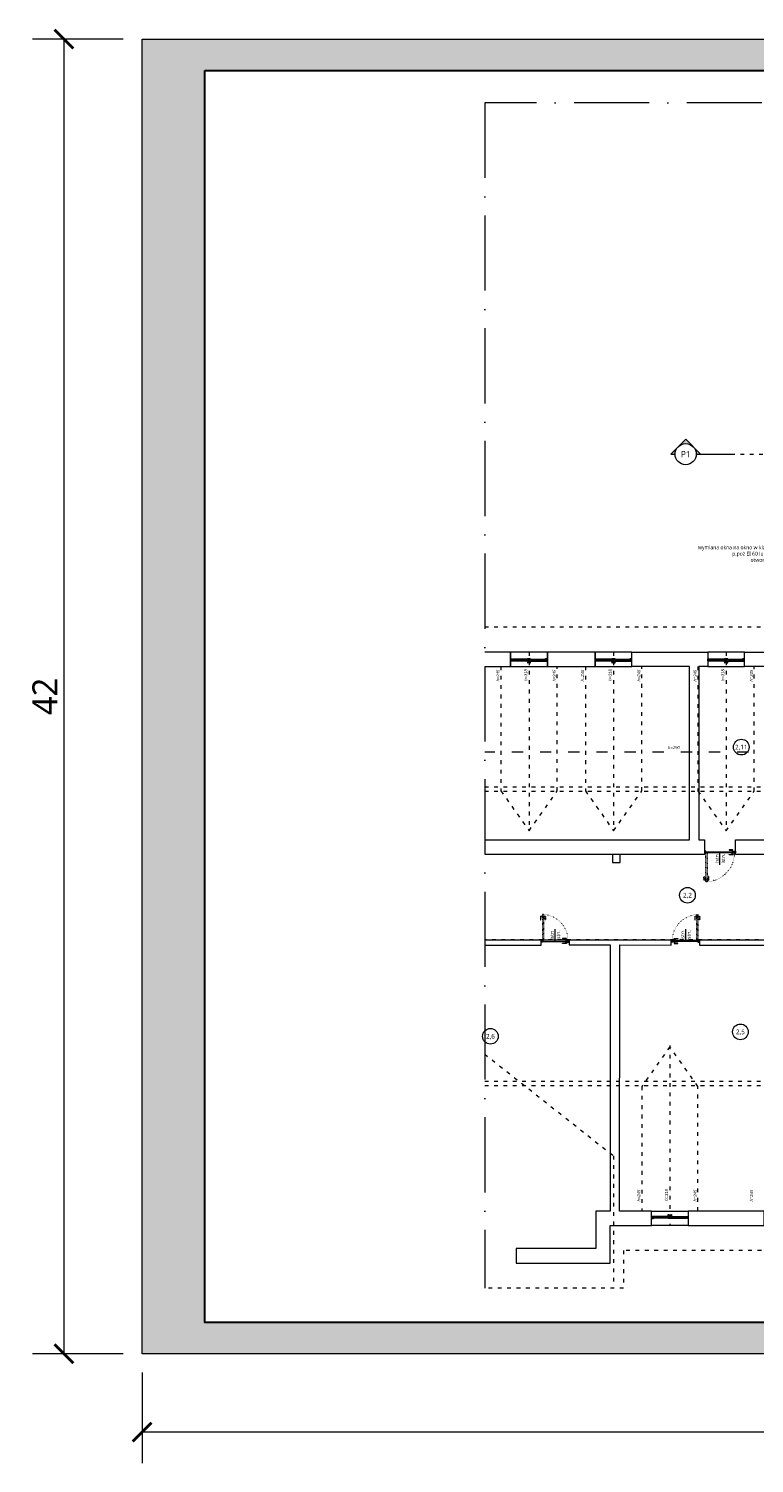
# Model space of a CAD drawing. Header units: millimetres. Extents: x -221 to 149158, y -114258 to 0.
# Tile 12 of 219: x 124563 to 126882, y -98533 to -93950. Entities that reach past the tile are written whole.
import ezdxf
from ezdxf import colors
from ezdxf.entities.mleader import LeaderData, LeaderLine
from ezdxf.enums import TextEntityAlignment as Align
from ezdxf.math import Vec2, Vec3

# ---------------------------------------------------------------- set-up
doc = ezdxf.new("R2010")
doc.units = ezdxf.units.MM
for name, pattern in [('ACAD_ISO03W100', [30, 12, -18]), ('ACAD_ISO07W100', [3, 0, -3]), ('ACAD_ISO10W100', [18, 12, -3, 0, -3])]:
    doc.linetypes.add(name, pattern=pattern)
doc.layers.get('0').update_dxf_attribs({"lineweight": 0})
for name, color, linetype, lineweight in [('A-opisram.ART', 250, 'Continuous', 0), ('OPIS', 4, 'Continuous', 9), ('opis..KF', 250, 'Continuous', 15), ('stolarka_arch', 250, 'Continuous', 5), ('ściany ist..KF', 61, 'Continuous', 5)]:
    doc.layers.add(name, color=color, linetype=linetype, lineweight=lineweight)
doc.layers.add('A-pomocram.ART', color=254, linetype='Continuous', lineweight=0, plot=False)
doc.layers.add('A-wymram.ART', color=10, linetype='Continuous', lineweight=5, plot=False)
for name, color, linetype, lineweight, true_color in [('A-przekrycieram.ART', 7, 'Continuous', 0, 0xffffff), ('instalacje_arch', 7, 'Continuous', 30, 0xd60000), ('opis_arch', 7, 'Continuous', 15, 0x4a783b)]:
    doc.layers.add(name, color=color, linetype=linetype, lineweight=lineweight, true_color=true_color)
doc.styles.add('ARCH', font='segoeuil.ttf')
doc.dimstyles.new('RAMKA', dxfattribs={"dimscale": 20, "dimtxt": 4, "dimasz": 3, "dimexe": 5, "dimexo": 3, "dimgap": 1, "dimtad": 1, "dimdec": 1, "dimlfac": 0.01, "dimtxsty": 'ARCH', "dimblk": 'ARCHTICK', "dimcen": 0, "dimclrd": 256, "dimclre": 256, "dimclrt": 256, "dimadec": 0, "dimazin": 0, "dimtfac": 1, "dimtdec": 1, "dimtofl": 0, "dimtmove": 1, "dimatfit": 3, "dimfxl": 10, "dimfxlon": 1, "dimlwd": 0, "dimlwe": 0, "dimarcsym": 0})

# ---------------------------------------------------------------- blocks, each defined once
blk = doc.blocks.new('_ArchTick')
at = {"color": 0, "linetype": 'ByBlock', "const_width": 0.15}
blk.add_lwpolyline([(-0.5, -0.5), (0.5, 0.5)], dxfattribs=at)
blk = doc.blocks.new('*D1680')
at = {"layer": 'A-wymram.ART', "linetype": 'Continuous', "lineweight": 0, "transparency": 16777216}
for p, q in [((0, -60), (0, -350)), ((5940, -60), (5940, -350)), ((5940, -250), (0, -250))]:
    blk.add_line(p, q, dxfattribs=at)
at = {"layer": 'Defpoints', "color": 0, "transparency": 16777216}
for p in [(0, 0), (5940, 0), (0, -250)]:
    blk.add_point(p, dxfattribs=at)
at = {"layer": 'A-wymram.ART', "lineweight": 0, "transparency": 16777216, "xscale": 60, "yscale": 60, "zscale": 60, "rotation": 180}
blk.add_blockref('_ArchTick', (0, -250), dxfattribs=at)
at = {"layer": 'A-wymram.ART', "lineweight": 0, "transparency": 16777216, "xscale": 60, "yscale": 60, "zscale": 60}
blk.add_blockref('_ArchTick', (5940, -250), dxfattribs=at)
at = {"layer": 'A-wymram.ART', "transparency": 16777216, "insert": (2970, -182.4), "char_height": 80, "attachment_point": 5, "style": 'ARCH'}
blk.add_mtext('59,4', dxfattribs=at)
blk = doc.blocks.new('*D1681')
at = {"layer": 'A-wymram.ART', "linetype": 'Continuous', "lineweight": 0, "transparency": 16777216}
for p, q in [((-60, 4200), (-350, 4200)), ((-250, 4200), (-250, 0)), ((-60, 0), (-350, 0))]:
    blk.add_line(p, q, dxfattribs=at)
at = {"layer": 'Defpoints', "color": 0, "transparency": 16777216}
for p in [(0, 4200), (0, 0), (-250, 0)]:
    blk.add_point(p, dxfattribs=at)
at = {"layer": 'A-wymram.ART', "lineweight": 0, "transparency": 16777216, "xscale": 60, "yscale": 60, "zscale": 60}
for p, rotation in [((-250, 4200), 90), ((-250, 0), 270)]:
    blk.add_blockref('_ArchTick', p, dxfattribs=dict(at, rotation=rotation))
at = {"layer": 'A-wymram.ART', "transparency": 16777216, "insert": (-310.7, 2100), "char_height": 80, "attachment_point": 5, "rotation": 90, "style": 'ARCH'}
blk.add_mtext('42', dxfattribs=at)
blk = doc.blocks.new('*U651')
at = {"layer": 'stolarka_arch', "lineweight": 0}
blk.add_lwpolyline([(0, 0), (118, 0), (118, -46), (0, -46)], close=True, dxfattribs=at)
at = {"layer": 'stolarka_arch'}
for points in [[(0, -22), (6, -22), (6, -23), (3, -23), (3, -28), (0, -28)], [(3, -23), (8, -23), (8, -29), (2, -29), (2, -28), (3, -28)], [(8, -26), (52, -26), (52, -23), (8, -23)], [(8, -26), (52, -26), (52, -29), (8, -29)], [(57, -23), (52, -23), (52, -29), (58, -29), (58, -28), (57, -28)], [(57, -30), (53, -30), (53, -29), (57, -29)], [(54, -22), (64, -22), (64, -23), (61, -23), (61, -28), (57, -28), (57, -23), (54, -23)], [(56, -35), (54, -35), (54, -30), (56, -30)], [(61, -23), (66, -23), (66, -29), (60, -29), (60, -28), (61, -28)], [(65, -30), (61, -30), (61, -29), (65, -29)], [(64, -35), (62, -35), (62, -30), (64, -30)], [(110, -26), (66, -26), (66, -23), (110, -23)], [(110, -26), (66, -26), (66, -29), (110, -29)], [(115, -23), (110, -23), (110, -29), (116, -29), (116, -28), (115, -28)], [(118, -22), (112, -22), (112, -23), (115, -23), (115, -28), (118, -28)]]:
    blk.add_lwpolyline(points, close=True, dxfattribs=at)
blk = doc.blocks.new('*U648')
at = {"layer": 'stolarka_arch', "linetype": 'ACAD_ISO03W100', "lineweight": 0, "ltscale": 0.1}
for points in [[(3.5, 77), (-1.5, 77), (-1.5, 65), (-0.5, 65), (-0.5, 75), (3.5, 75)], [(3.5, 78), (3.5, 74), (4.5, 74), (4.5, 78)], [(4.5, 82), (4.5, 0), (8.5, 0), (8.5, 82)], [(9.5, 78), (9.5, 74), (8.5, 74), (8.5, 78)], [(9.5, 77), (14.5, 77), (14.5, 65), (13.5, 65), (13.5, 75), (9.5, 75)]]:
    blk.add_lwpolyline(points, close=True, dxfattribs=at)
at = {"layer": 'stolarka_arch'}
for points in [[(5, -4), (5, -6), (0, -6), (0, 0), (4, 0), (4, -4), (5, -4)], [(86, 0), (4, 0), (4, -4), (86, -4)], [(81, 1), (81, 6), (69, 6), (69, 5), (79, 5), (79, 1)], [(82, 1), (78, 1), (78, 0), (82, 0)], [(85, -4), (85, -6), (90, -6), (90, 0), (86, 0), (86, -4), (85, -4)], [(81, -5), (81, -10), (69, -10), (69, -9), (79, -9), (79, -5)], [(82, -5), (78, -5), (78, -4), (82, -4)]]:
    blk.add_lwpolyline(points, close=True, dxfattribs=at)
blk.add_circle((4, 0.5), 0.5, dxfattribs=at)
at = {"layer": 'stolarka_arch', "linetype": 'ACAD_ISO07W100', "lineweight": 0, "ltscale": 0.5}
blk.add_arc((4, 0), 82, 0, 89.6506, dxfattribs=at)
blk = doc.blocks.new('*U649')
at = {"layer": 'stolarka_arch', "linetype": 'ACAD_ISO03W100', "lineweight": 0, "ltscale": 0.1}
for points in [[(3.5, 77), (-1.5, 77), (-1.5, 65), (-0.5, 65), (-0.5, 75), (3.5, 75)], [(3.5, 78), (3.5, 74), (4.5, 74), (4.5, 78)], [(4.5, 82), (4.5, 0), (8.5, 0), (8.5, 82)], [(9.5, 78), (9.5, 74), (8.5, 74), (8.5, 78)], [(9.5, 77), (14.5, 77), (14.5, 65), (13.5, 65), (13.5, 75), (9.5, 75)]]:
    blk.add_lwpolyline(points, close=True, dxfattribs=at)
at = {"layer": 'stolarka_arch'}
for points in [[(5, -4), (5, -6), (0, -6), (0, 0), (4, 0), (4, -4), (5, -4)], [(86, 0), (4, 0), (4, -4), (86, -4)], [(81, 1), (81, 6), (69, 6), (69, 5), (79, 5), (79, 1)], [(82, 1), (78, 1), (78, 0), (82, 0)], [(85, -4), (85, -6), (90, -6), (90, 0), (86, 0), (86, -4), (85, -4)], [(81, -5), (81, -10), (69, -10), (69, -9), (79, -9), (79, -5)], [(82, -5), (78, -5), (78, -4), (82, -4)]]:
    blk.add_lwpolyline(points, close=True, dxfattribs=at)
blk.add_circle((4, 0.5), 0.5, dxfattribs=at)
at = {"layer": 'stolarka_arch', "linetype": 'ACAD_ISO07W100', "lineweight": 0, "ltscale": 0.5}
blk.add_arc((4, 0), 82, 0, 89.6506, dxfattribs=at)
blk = doc.blocks.new('*U645')
at = {"layer": 'stolarka_arch', "linetype": 'ACAD_ISO03W100', "lineweight": 0, "ltscale": 0.1}
for points in [[(4.5, 92), (4.5, 0), (8.5, 0), (8.5, 92)], [(3.5, 87), (-1.5, 87), (-1.5, 75), (-0.5, 75), (-0.5, 85), (3.5, 85)], [(3.5, 88), (3.5, 84), (4.5, 84), (4.5, 88)], [(9.5, 88), (9.5, 84), (8.5, 84), (8.5, 88)], [(9.5, 87), (14.5, 87), (14.5, 75), (13.5, 75), (13.5, 85), (9.5, 85)]]:
    blk.add_lwpolyline(points, close=True, dxfattribs=at)
at = {"layer": 'stolarka_arch'}
for points in [[(5, -4), (5, -6), (0, -6), (0, 0), (4, 0), (4, -4), (5, -4)], [(96, 0), (4, 0), (4, -4), (96, -4)], [(91, 1), (91, 6), (79, 6), (79, 5), (89, 5), (89, 1)], [(92, 1), (88, 1), (88, 0), (92, 0)], [(95, -4), (95, -6), (100, -6), (100, 0), (96, 0), (96, -4), (95, -4)], [(91, -5), (91, -10), (79, -10), (79, -9), (89, -9), (89, -5)], [(92, -5), (88, -5), (88, -4), (92, -4)]]:
    blk.add_lwpolyline(points, close=True, dxfattribs=at)
blk.add_circle((4, 0.5), 0.5, dxfattribs=at)
at = {"layer": 'stolarka_arch', "linetype": 'ACAD_ISO07W100', "lineweight": 0, "ltscale": 0.5}
blk.add_arc((4, 0), 92, 0, 89.6506, dxfattribs=at)
blk = doc.blocks.new('*U643')
at = {"layer": 'stolarka_arch', "lineweight": 0}
blk.add_lwpolyline([(0, 0), (118, 0), (118, -46), (0, -46)], close=True, dxfattribs=at)
at = {"layer": 'stolarka_arch'}
for points in [[(0, -22), (6, -22), (6, -23), (3, -23), (3, -28), (0, -28)], [(3, -23), (8, -23), (8, -29), (2, -29), (2, -28), (3, -28)], [(8, -26), (52, -26), (52, -23), (8, -23)], [(8, -26), (52, -26), (52, -29), (8, -29)], [(57, -23), (52, -23), (52, -29), (58, -29), (58, -28), (57, -28)], [(57, -30), (53, -30), (53, -29), (57, -29)], [(54, -22), (64, -22), (64, -23), (61, -23), (61, -28), (57, -28), (57, -23), (54, -23)], [(56, -35), (54, -35), (54, -30), (56, -30)], [(61, -23), (66, -23), (66, -29), (60, -29), (60, -28), (61, -28)], [(65, -30), (61, -30), (61, -29), (65, -29)], [(64, -35), (62, -35), (62, -30), (64, -30)], [(110, -26), (66, -26), (66, -23), (110, -23)], [(110, -26), (66, -26), (66, -29), (110, -29)], [(115, -23), (110, -23), (110, -29), (116, -29), (116, -28), (115, -28)], [(118, -22), (112, -22), (112, -23), (115, -23), (115, -28), (118, -28)]]:
    blk.add_lwpolyline(points, close=True, dxfattribs=at)
blk = doc.blocks.new('*U644')
at = {"layer": 'stolarka_arch', "lineweight": 0}
blk.add_lwpolyline([(0, 0), (118, 0), (118, -46), (0, -46)], close=True, dxfattribs=at)
at = {"layer": 'stolarka_arch'}
for points in [[(0, -22), (6, -22), (6, -23), (3, -23), (3, -28), (0, -28)], [(3, -23), (8, -23), (8, -29), (2, -29), (2, -28), (3, -28)], [(8, -26), (52, -26), (52, -23), (8, -23)], [(8, -26), (52, -26), (52, -29), (8, -29)], [(57, -23), (52, -23), (52, -29), (58, -29), (58, -28), (57, -28)], [(57, -30), (53, -30), (53, -29), (57, -29)], [(54, -22), (64, -22), (64, -23), (61, -23), (61, -28), (57, -28), (57, -23), (54, -23)], [(56, -35), (54, -35), (54, -30), (56, -30)], [(61, -23), (66, -23), (66, -29), (60, -29), (60, -28), (61, -28)], [(65, -30), (61, -30), (61, -29), (65, -29)], [(64, -35), (62, -35), (62, -30), (64, -30)], [(110, -26), (66, -26), (66, -23), (110, -23)], [(110, -26), (66, -26), (66, -29), (110, -29)], [(115, -23), (110, -23), (110, -29), (116, -29), (116, -28), (115, -28)], [(118, -22), (112, -22), (112, -23), (115, -23), (115, -28), (118, -28)]]:
    blk.add_lwpolyline(points, close=True, dxfattribs=at)
blk = doc.blocks.new('*U636')
at = {"layer": 'stolarka_arch', "lineweight": 0}
blk.add_lwpolyline([(0, 0), (118, 0), (118, -46), (0, -46)], close=True, dxfattribs=at)
at = {"layer": 'stolarka_arch'}
for points in [[(0, -22), (6, -22), (6, -23), (3, -23), (3, -28), (0, -28)], [(3, -23), (8, -23), (8, -29), (2, -29), (2, -28), (3, -28)], [(8, -26), (52, -26), (52, -23), (8, -23)], [(8, -26), (52, -26), (52, -29), (8, -29)], [(57, -23), (52, -23), (52, -29), (58, -29), (58, -28), (57, -28)], [(57, -30), (53, -30), (53, -29), (57, -29)], [(54, -22), (64, -22), (64, -23), (61, -23), (61, -28), (57, -28), (57, -23), (54, -23)], [(56, -35), (54, -35), (54, -30), (56, -30)], [(61, -23), (66, -23), (66, -29), (60, -29), (60, -28), (61, -28)], [(65, -30), (61, -30), (61, -29), (65, -29)], [(64, -35), (62, -35), (62, -30), (64, -30)], [(110, -26), (66, -26), (66, -23), (110, -23)], [(110, -26), (66, -26), (66, -29), (110, -29)], [(115, -23), (110, -23), (110, -29), (116, -29), (116, -28), (115, -28)], [(118, -22), (112, -22), (112, -23), (115, -23), (115, -28), (118, -28)]]:
    blk.add_lwpolyline(points, close=True, dxfattribs=at)
blk = doc.blocks.new('*U517')
at = {"layer": 'instalacje_arch', "lineweight": 20, "true_color": 0xf4ee51}
h = blk.add_hatch(color=41, dxfattribs=at)
h.dxf.hatch_style = 1
h.paths.add_polyline_path([(0, 33.8), (0, 47.7), (-23.9, 23.9, -0.198912)])
h.paths.add_polyline_path([(-47.7, 0), (-23.9, -23.9, -0.198912), (-33.8, 0, -0.198912), (-23.9, 23.9)])
h.paths.add_polyline_path([(-23.9, -23.9), (0, -47.7), (0, -33.8, -0.198912)])
h = blk.add_hatch(color=41, dxfattribs=at)
h.dxf.hatch_style = 1
h.paths.add_polyline_path([(-23.9, -3080.9), (0, -3104.8), (0, -3090.8, -0.198912)])
h.paths.add_polyline_path([(-23.9, -3080.9, -0.198912), (-33.8, -3057.1, -0.198912), (-23.9, -3033.2), (-47.7, -3057.1)])
h.paths.add_polyline_path([(0, -3023.3), (0, -3009.3), (-23.9, -3033.2, -0.198912)])
at = {"layer": 'instalacje_arch', "color": 41, "linetype": 'ACAD_ISO03W100', "lineweight": 9, "true_color": 0xf4ee51}
blk.add_line((0, -2912.1), (0, -145), dxfattribs=at)
at = {"layer": 'instalacje_arch', "color": 41, "lineweight": 20, "true_color": 0xf4ee51}
for points in [[(0, -33.8), (0, -47.7), (-47.7, 0), (0, 47.7), (0, 33.8)], [(0, -45), (0, -145)], [(0, -3012.1), (0, -2912.1)], [(0, -3023.3), (0, -3009.3), (-47.7, -3057.1), (0, -3104.8), (0, -3090.8)]]:
    blk.add_lwpolyline(points, dxfattribs=at)
for centre in [(0, 0), (0, -3057.1)]:
    blk.add_circle(centre, 33.8, dxfattribs=at)
at = {"layer": 'instalacje_arch', "color": 41, "true_color": 0xf4ee51, "style": 'ARCH'}
for tag, p in [('P1', (0, 0)), ('P2', (0, -3057.1))]:
    blk.add_attdef(tag, text='', height=20, rotation=90, dxfattribs=at).set_placement(p, align=Align.MIDDLE_CENTER)
blk = doc.blocks.new('nr pom')
at = {"layer": 'opis..KF', "lineweight": 20}
blk.add_circle((0, 0), 25, dxfattribs=at)
at = {"layer": 'opis..KF', "style": 'ARCH'}
blk.add_attdef('00', text='', height=15, dxfattribs=at).set_placement((0, 0), align=Align.MIDDLE_CENTER)
blk = doc.blocks.new('_Dot')
at = {"color": 0, "linetype": 'ByBlock', "lineweight": -2}
blk.add_line((-0.5, 0), (-1, 0), dxfattribs=at)
at = {"color": 0, "linetype": 'ByBlock', "const_width": 0.5}
blk.add_lwpolyline([(-0.25, 0, 1), (0.25, 0, 1)], format="xyb", close=True, dxfattribs=at)
blk = doc.blocks.new('opis drzwi')
at = {"layer": 'opis..KF'}
blk.add_line((-20, 0), (20, 0), dxfattribs=at)
at = {"layer": 'opis..KF', "style": 'ARCH', "flags": 12}
for tag, p in [('90', (0, 10)), ('200', (0, -10))]:
    blk.add_attdef(tag, text='', height=12, dxfattribs=at).set_placement(p, align=Align.MIDDLE_CENTER)
blk = doc.blocks.new('*U1677')
at = {"layer": 'A-przekrycieram.ART'}
h = blk.add_hatch(color=256, dxfattribs=at)
h.dxf.hatch_style = 1
h.paths.add_polyline_path([(0, 4200), (5940, 4200), (5940, 0), (0, 0)])
h.paths.add_polyline_path([(200, 4100), (5840, 4100), (5840, 100), (200, 100)], flags=16)
at = {"layer": 'A-opisram.ART', "lineweight": 30}
blk.add_lwpolyline([(200, 4100), (5840, 4100), (5840, 100), (200, 100)], close=True, dxfattribs=at)
at = {"layer": 'A-pomocram.ART'}
blk.add_lwpolyline([(0, 4200), (5940, 4200), (5940, 0), (0, 0)], close=True, dxfattribs=at)
at = {"layer": 'A-wymram.ART'}
dim = blk.add_linear_dim(base=(-250, 0), p1=(0, 4200), p2=(0, 0), angle=90, dimstyle='RAMKA', dxfattribs=at)
dim.commit()
dim.dimension.update_dxf_attribs({"geometry": '*D1681', "text_midpoint": (-310.67, 2100)})
dim = blk.add_linear_dim(base=(0, -250), p1=(5940, 0), p2=(0, 0), dimstyle='RAMKA', dxfattribs=at)
dim.commit()
dim.dimension.update_dxf_attribs({"geometry": '*D1680', "text_midpoint": (2970, -182.41)})

msp = doc.modelspace()

# ---------------------------------------------------------------- linework, layer by layer
at = {"linetype": 'ACAD_ISO03W100'}
for p, q in [((126162.62, -95940.86), (126162.62, -96511.8)), ((126432.62, -95940.86), (126432.62, -96511.8)), ((126792.43, -95940.86), (126792.43, -96512.19)), ((126020.69, -96371.86), (127687.9, -96371.86)), ((126020.69, -96385.86), (127687.9, -96385.86)), ((128066.15, -96859.86), (126020.69, -96859.86)), ((126612.44, -97197.89), (126612.44, -97772.66)), ((126020.69, -97311.86), (128643.4, -97311.86)), ((126020.69, -97325.86), (128643.4, -97325.86))]:
    msp.add_line(p, q, dxfattribs=at)
for points in [[(126020.69, -95860.86), (127084.9, -95860.86), (127084.9, -94251.86)], [(126020.69, -95860.86), (127084.9, -95860.86), (127084.9, -94331.86)], [(126072.61, -95986.86), (126072.61, -96384.87), (126162.62, -96511.76), (126252.62, -96384.87), (126252.61, -95986.86)], [(126342.61, -95986.86), (126342.61, -96384.87), (126432.62, -96511.76), (126522.62, -96384.87), (126522.61, -95986.86)], [(126702.43, -95987.15), (126702.43, -96385.16), (126792.43, -96512.06), (126882.43, -96385.16), (126882.43, -95987.15)], [(126702.44, -97726.86), (126702.44, -97328.85), (126612.44, -97201.95), (126522.44, -97328.85), (126522.44, -97726.86)], [(126020.69, -97225.35), (126432.44, -97550.36), (126432.44, -97969.82)], [(127234.86, -97852.86), (126464.29, -97852.86), (126464.72, -97973.13), (126020.69, -97973.13)]]:
    msp.add_lwpolyline(points, dxfattribs=at)
at = {"linetype": 'ACAD_ISO03W100', "ltscale": 3}
msp.add_lwpolyline([(126953.55, -96260.86), (126020.69, -96260.86)], dxfattribs=at)
msp.add_lwpolyline([(126428.76, -96587.86), (126428.76, -96612.86), (126453.76, -96612.86), (126453.76, -96587.86), (126428.76, -96587.86)])
at = {"layer": 'OPIS', "linetype": 'ACAD_ISO10W100', "ltscale": 20}
for p, q in [((129427.15, -94186.23), (126020.69, -94186.23)), ((126020.69, -94186.23), (126020.69, -97973.13))]:
    msp.add_line(p, q, dxfattribs=at)
at = {"layer": 'ściany ist..KF', "linetype": 'ByBlock'}
for points in [[(126020.69, -95986.86), (126103.43, -95986.86), (126103.43, -95940.86), (126020.69, -95940.86)], [(126020.69, -96540.86), (126675.37, -96540.86), (126675.37, -95986.86), (126491.43, -95986.86), (126491.43, -95940.86), (126733.43, -95940.86), (126733.43, -95986.86), (126705.37, -95986.86), (126705.37, -96540.86), (126722.75, -96540.86), (126722.75, -96587.86), (126020.69, -96587.86)], [(126851.43, -95986.86), (126851.43, -95940.86), (126999.94, -95940.86), (126999.9, -95985.08), (126999.98, -95986.86), (126999.9, -96587.86), (126822.7, -96587.86), (126822.7, -96540.86), (126953.37, -96540.86), (126953.37, -95986.86), (126851.43, -95986.86)], [(126020.69, -96876.86), (126200.85, -96876.86), (126200.85, -96861.86), (126020.69, -96861.86)], [(126121.81, -97846.86), (126121.81, -97892.86), (126421.94, -97892.86), (126421.94, -97772.86), (126553.44, -97772.86), (126553.44, -97726.86), (126452.04, -97726.86), (126452.32, -96876.8), (126616.9, -96876.86), (126616.9, -96861.86), (126290.85, -96861.86), (126290.85, -96876.75), (126421.94, -96876.5), (126421.94, -97726.8), (126375.94, -97726.86), (126375.94, -97846.86), (126121.81, -97846.08)], [(126706.9, -96876.86), (127487.04, -96876.86), (127487.04, -97726.86), (127366.42, -97726.86), (127366.42, -97772.86), (127643.39, -97772.86), (127643.39, -97726.86), (127517.04, -97726.86), (127517.04, -96876.86), (127616.36, -96876.86), (127616.36, -96861.86), (126706.9, -96861.86), (126706.9, -96876.86)]]:
    msp.add_lwpolyline(points, dxfattribs=at)
for points in [[(126221.43, -95986.86), (126373.43, -95986.86), (126373.43, -95940.86), (126221.43, -95940.86)], [(126671.44, -97772.86), (126913.43, -97772.86), (126913.43, -97726.86), (126671.44, -97726.86)]]:
    msp.add_lwpolyline(points, close=True, dxfattribs=at)

# ---------------------------------------------------------------- block references
msp.add_blockref('*U1677', (124925.8, -98182.7))
at = {"layer": 'OPIS', "rotation": 270}
msp.add_blockref('*U517', (129720.21, -95308.8), dxfattribs=at).add_auto_attribs({'P2': 'P1', 'P1': 'P1'})
at = {"layer": 'opis..KF', "color": 30}
for p, values in [((126840.86, -96244.72), {'00': '2,11'}), ((126668.81, -96717.83), {'00': '2,2'}), ((126039.03, -97168.58), {'00': '2,6'}), ((126837.97, -97154.35), {'00': '2,5'})]:
    msp.add_blockref('nr pom', p, dxfattribs=at).add_auto_attribs(values)
at = {"layer": 'opis_arch'}
ref = msp.add_blockref('opis drzwi', (126772.75, -96600.86), dxfattribs=dict(at, rotation=90))
ref.add_attrib('90', 'istn', dxfattribs={"layer": 'opis..KF', "height": 12, "rotation": 90, "style": 'ARCH'}).set_placement((126762.75, -96600.86), align=Align.MIDDLE_CENTER)
ref.add_attrib('200', 'istn.', dxfattribs={"layer": 'opis..KF', "height": 12, "rotation": 90, "style": 'ARCH'}).set_placement((126782.75, -96600.86), align=Align.MIDDLE_CENTER)
ref = msp.add_blockref('opis drzwi', (126245.85, -96845.75), dxfattribs=dict(at, rotation=90))
ref.add_attrib('90', 'istn', dxfattribs={"layer": 'opis..KF', "height": 12, "rotation": 90, "style": 'ARCH'}).set_placement((126235.85, -96845.75), align=Align.MIDDLE_CENTER)
ref.add_attrib('200', 'istn.', dxfattribs={"layer": 'opis..KF', "height": 12, "rotation": 90, "style": 'ARCH'}).set_placement((126255.85, -96845.75), align=Align.MIDDLE_CENTER)
ref = msp.add_blockref('opis drzwi', (126663.09, -96845.75), dxfattribs=dict(at, rotation=90))
ref.add_attrib('90', 'istn', dxfattribs={"layer": 'opis..KF', "height": 12, "rotation": 90, "style": 'ARCH'}).set_placement((126653.09, -96845.75), align=Align.MIDDLE_CENTER)
ref.add_attrib('200', 'istn.', dxfattribs={"layer": 'opis..KF', "height": 12, "rotation": 90, "style": 'ARCH'}).set_placement((126673.09, -96845.75), align=Align.MIDDLE_CENTER)
at = {"layer": 'stolarka_arch', "xscale": -1}
for name, p in [('*U644', (126221.43, -95940.86)), ('*U643', (126491.43, -95940.86)), ('*U651', (126851.43, -95940.86)), ('*U648', (126706.9, -96861.86))]:
    msp.add_blockref(name, p, dxfattribs=at)
at = {"layer": 'stolarka_arch', "xscale": -1, "rotation": 180}
msp.add_blockref('*U645', (126722.75, -96582.86), dxfattribs=at)
at = {"layer": 'stolarka_arch'}
msp.add_blockref('*U649', (126200.85, -96861.75), dxfattribs=at)
at = {"layer": 'stolarka_arch', "rotation": 180}
msp.add_blockref('*U636', (126671.44, -97772.86), dxfattribs=at)

# ---------------------------------------------------------------- texts
at = {"layer": 'opis..KF', "char_height": 9.6, "attachment_point": 5, "rotation": 90, "style": 'ARCH'}
for s, insert in [('{\\fCentury Gothic|b0|i1|c238|p34;h=245}', (126063.31, -96016.14)), ('{\\fCentury Gothic|b0|i1|c238|p34;h=318}', (126151.81, -96014.16)), ('{\\fCentury Gothic|b0|i1|c238|p34;h=245}', (126243.31, -96016.14)), ('{\\fCentury Gothic|b0|i1|c238|p34;h=245}', (126333.31, -96016.14)), ('{\\fCentury Gothic|b0|i1|c238|p34;h=318}', (126421.81, -96014.16)), ('{\\fCentury Gothic|b0|i1|c238|p34;h=245}', (126513.31, -96016.14)), ('{\\fCentury Gothic|b0|i1|c238|p34;h=245}', (126693.13, -96016.44)), ('{\\fCentury Gothic|b0|i1|c238|p34;h=318}', (126781.63, -96014.46)), ('{\\fCentury Gothic|b0|i1|c238|p34;h=245}', (126873.13, -96016.44)), ('{\\fCentury Gothic|b0|i1|c238|p34;h=245}', (126513.13, -97677.4)), ('{\\fCentury Gothic|b0|i1|c238|p34;h=318}', (126601.63, -97675.42)), ('{\\fCentury Gothic|b0|i1|c238|p34;h=245}', (126693.13, -97677.4)), ('{\\fCentury Gothic|b0|i1|c238|p34;h=245}', (126873.13, -97677.3))]:
    msp.add_mtext_dynamic_manual_height_columns(s, width=156.7001, gutter_width=70, heights=[0], dxfattribs=dict(at, insert=insert))
at = {"layer": 'opis..KF', "insert": (126625.3, -96246.44), "char_height": 9.6, "attachment_point": 5, "style": 'ARCH'}
msp.add_mtext_dynamic_manual_height_columns('{\\fCentury Gothic|b0|i1|c238|p34;h=190}', width=156.7001, gutter_width=70, heights=[0], dxfattribs=at)

# ---------------------------------------------------------------- leaders
at = {"layer": 'opis..KF', "lineweight": 9}
ml = msp.add_multileader_mtext('Standard', dxfattribs=at)
ml.set_content('wymiana okna na okno w klasie odporności \\Pp.poż EI 60 lub zamurowanie \\Potworu cegłą szklaną', color=256, style='ARCH')
ml.set_leader_properties(color=256, linetype='ByLayer', lineweight=-1)
ml.set_arrow_properties(name='DOT')
ml.build(insert=Vec2(0, 0))
ml.multileader.update_dxf_attribs({"arrow_head_size": 7.5})
ctx = ml.context
ctx.base_point, ctx.char_height, ctx.arrow_head_size, ctx.landing_gap_size, ctx.plane_origin = Vec3(126709.91, -95608.69), 12, 7.5, 9, Vec3(125803.01, -95704.07)
ctx.text_align_type = 2
notes = []
notes.append((ctx, [(0, (1, 1, 0), (127065.28, -95608.69), (-1, 0), 28.39, [(0, [(127190.4, -95642.78)], 0, [])])]))
ctx.mtext.insert, ctx.mtext.alignment, ctx.mtext.flow_direction = Vec3(127027.89, -95600.68), 3, 5
for ctx, leaders in notes:
    for number, flags, end, landing, length, lines in leaders:
        leader = LeaderData()
        leader.index, (leader.has_last_leader_line, leader.has_dogleg_vector, leader.attachment_direction) = number, flags
        leader.last_leader_point, leader.dogleg_vector, leader.dogleg_length = Vec3(end), Vec3(landing), length
        for number, points, colour, breaks in lines:
            line = LeaderLine()
            line.index, line.vertices, line.color, line.breaks = number, Vec3.list(points), colors.encode_raw_color(colour), breaks
            leader.lines.append(line)
        ctx.leaders.append(leader)

doc.saveas('drawing.dxf')
